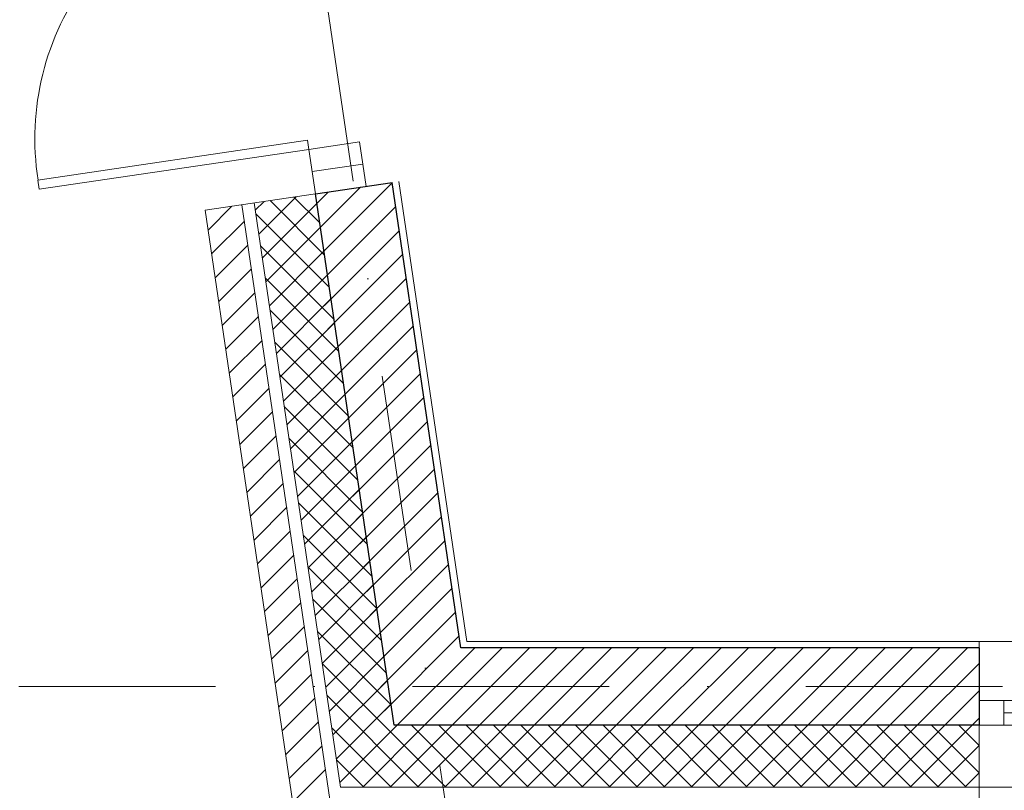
# Model space of a CAD drawing. Header units: metres. Extents: x 10441 to 19716, y -6570 to 1447.
# Tile 22 of 136: x 14563 to 14881, y -4274 to -4026. Entities that reach past the tile are written whole.
import ezdxf
from ezdxf.enums import TextEntityAlignment as Align

# ---------------------------------------------------------------- set-up
doc = ezdxf.new("R2010")
doc.units = ezdxf.units.M
doc.header["$MEASUREMENT"] = 0
doc.linetypes.add('DASHDOT', pattern=[25.4, 12.7, -6.35, 0, -6.35])
for name, color, linetype, lineweight in [('#elektryczne', 8, 'Continuous', 20), ('A_DRZWI', 8, 'Continuous', 5), ('A_HACZE', 8, 'Continuous', 5), ('A_OSIE', 8, 'Continuous', 13), ('A_OZACZENIE DRZWI', 8, 'Continuous', 13), ('A_OZNACZENIA OKIEN', 8, 'Continuous', 13), ('A_PROJEKTOWANE ŚCIANY MUROWANE NOŚNE', 8, 'Continuous', 30), ('A_STOLARKA', 8, 'Continuous', 5), ('A_TYNK', 8, 'Continuous', 5)]:
    doc.layers.add(name, color=color, linetype=linetype, lineweight=lineweight)
doc.styles.add('m1_romans', font='romans.shx', dxfattribs={"width": 0.8})

# ---------------------------------------------------------------- blocks, each defined once
blk = doc.blocks.new('podkład')
at = {"layer": 'A_DRZWI', "color": 8, "ltscale": 2}
blk.add_line((10475.22, -1829.94), (10491.54, -1827.52), dxfattribs=at)
for points in [[(10387.11, -1835.63), (10386.67, -1832.66), (10473.72, -1819.77), (10474.16, -1822.74)], [(10490.48, -1820.33), (10492.61, -1834.72), (10476.29, -1837.14), (10474.16, -1822.74)]]:
    blk.add_lwpolyline(points, close=True, dxfattribs=at)
blk.add_arc((10471.98, -1819.32), 86.32, 97.3207, 188.8834, dxfattribs=at)
at = {"layer": 'A_HACZE', "color": 8, "linetype": 'Continuous'}
for p, q in [((10501.02, -1833.6), (10476.91, -1857.71)), ((10480.42, -1836.52), (10474.63, -1842.31)), ((10490.79, -1834.99), (10475.77, -1850.01)), ((10459.67, -1839.59), (10456.84, -1842.43)), ((10470.04, -1838.06), (10457.98, -1850.13)), ((10476.73, -1840.21), (10459.12, -1857.83)), ((10479.2, -1856.89), (10461.62, -1839.31)), ((10477.66, -1846.51), (10469.32, -1838.17)), ((10449.3, -1841.13), (10441.62, -1848.8)), ((10480.73, -1867.26), (10457, -1843.53)), ((10502.16, -1841.3), (10478.05, -1865.41)), ((10453.33, -1845.94), (10442.76, -1856.5)), ((10477.87, -1847.91), (10460.26, -1865.53)), ((10503.3, -1849), (10479.19, -1873.11)), ((10454.47, -1853.64), (10443.9, -1864.2)), ((10482.27, -1877.63), (10458.54, -1853.9)), ((10479.01, -1855.61), (10461.4, -1873.22)), ((10504.44, -1856.7), (10480.33, -1880.81)), ((10455.61, -1861.34), (10445.04, -1871.9)), ((10483.8, -1888.01), (10460.07, -1864.28)), ((10480.15, -1863.31), (10462.54, -1880.92)), ((10505.58, -1864.4), (10481.47, -1888.51)), ((10456.75, -1869.03), (10446.18, -1879.6)), ((10481.29, -1871.01), (10463.68, -1888.62)), ((10506.72, -1872.1), (10482.61, -1896.21)), ((10485.34, -1898.38), (10461.61, -1874.65)), ((10457.89, -1876.73), (10447.32, -1887.3)), ((10482.43, -1878.71), (10464.82, -1896.32)), ((10507.86, -1879.79), (10483.75, -1903.91)), ((10459.03, -1884.43), (10448.46, -1895)), ((10486.87, -1908.76), (10463.14, -1885.03)), ((10483.57, -1886.41), (10465.95, -1904.02)), ((10509, -1887.49), (10484.89, -1911.61)), ((10460.17, -1892.13), (10449.6, -1902.7)), ((10484.71, -1894.11), (10467.09, -1911.72)), ((10488.41, -1919.13), (10464.68, -1895.4)), ((10510.14, -1895.19), (10486.03, -1919.31)), ((10461.31, -1899.83), (10450.74, -1910.4)), ((10485.85, -1901.81), (10468.23, -1919.42)), ((10511.28, -1902.89), (10487.17, -1927.01)), ((10462.45, -1907.53), (10451.88, -1918.1)), ((10489.94, -1929.51), (10466.21, -1905.78)), ((10486.98, -1909.51), (10469.37, -1927.12)), ((10512.42, -1910.59), (10488.3, -1934.7)), ((10463.58, -1915.23), (10453.02, -1925.8)), ((10491.48, -1939.88), (10467.75, -1916.15)), ((10488.12, -1917.21), (10470.51, -1934.82)), ((10513.56, -1918.29), (10489.44, -1942.4)), ((10464.72, -1922.93), (10454.16, -1933.5)), ((10493.02, -1950.26), (10469.29, -1926.52)), ((10489.26, -1924.91), (10471.65, -1942.52)), ((10514.7, -1925.99), (10490.58, -1950.1)), ((10465.86, -1930.63), (10455.3, -1941.2)), ((10490.4, -1932.61), (10472.79, -1950.22)), ((10515.84, -1933.69), (10491.72, -1957.8)), ((10467, -1938.33), (10456.44, -1948.89)), ((10494.55, -1960.63), (10470.82, -1936.9)), ((10491.54, -1940.3), (10473.93, -1957.92)), ((10516.98, -1941.39), (10492.86, -1965.5)), ((10468.14, -1946.03), (10457.58, -1956.59)), ((10496.09, -1971), (10472.36, -1947.27)), ((10492.68, -1948), (10475.07, -1965.62)), ((10518.12, -1949.09), (10494, -1973.2)), ((10469.28, -1953.73), (10458.72, -1964.29)), ((10497.62, -1981.38), (10473.89, -1957.65)), ((10493.82, -1955.7), (10476.21, -1973.31)), ((10519.26, -1956.79), (10495.14, -1980.9)), ((10470.42, -1961.43), (10459.86, -1971.99)), ((10494.96, -1963.4), (10477.35, -1981.01)), ((10520.39, -1964.49), (10496.28, -1988.6)), ((10499.16, -1991.75), (10475.43, -1968.02)), ((10471.56, -1969.12), (10461, -1979.69)), ((10496.1, -1971.1), (10478.49, -1988.71)), ((10521.53, -1972.19), (10497.42, -1996.3)), ((10472.7, -1976.82), (10462.14, -1987.39)), ((10500.69, -2002.13), (10476.96, -1978.4)), ((10497.24, -1978.8), (10479.63, -1996.41)), ((10522.67, -1979.88), (10498.56, -2004)), ((10527.7, -1983.7), (10502.7, -2008.7)), ((10536.54, -1983.7), (10511.54, -2008.7)), ((10545.38, -1983.7), (10520.38, -2008.7)), ((10554.21, -1983.7), (10529.21, -2008.7)), ((10563.05, -1983.7), (10538.05, -2008.7)), ((10571.89, -1983.7), (10546.89, -2008.7)), ((10580.73, -1983.7), (10555.73, -2008.7)), ((10589.57, -1983.7), (10564.57, -2008.7)), ((10598.41, -1983.7), (10573.41, -2008.7)), ((10607.25, -1983.7), (10582.25, -2008.7)), ((10616.09, -1983.7), (10591.09, -2008.7)), ((10624.93, -1983.7), (10599.93, -2008.7)), ((10633.76, -1983.7), (10608.76, -2008.7)), ((10642.6, -1983.7), (10617.6, -2008.7)), ((10651.44, -1983.7), (10626.44, -2008.7)), ((10660.28, -1983.7), (10635.28, -2008.7)), ((10669.12, -1983.7), (10644.12, -2008.7)), ((10677.96, -1983.7), (10652.96, -2008.7)), ((10686.8, -1983.7), (10661.8, -2008.7)), ((10473.84, -1984.52), (10463.27, -1995.09)), ((10498.38, -1986.5), (10480.77, -2004.11)), ((10518.43, -2028.7), (10478.5, -1988.77)), ((10690.6, -1988.73), (10670.64, -2008.7)), ((10474.98, -1992.22), (10464.41, -2002.79)), ((10499.52, -1994.2), (10481.91, -2011.81)), ((10476.12, -1999.92), (10465.55, -2010.49)), ((10509.59, -2028.7), (10480.03, -1999.15)), ((10690.6, -1997.57), (10679.48, -2008.7)), ((10500.66, -2001.9), (10483.05, -2019.51)), ((10477.26, -2007.62), (10466.69, -2018.19)), ((10502.7, -2008.7), (10484.19, -2027.21)), ((10511.54, -2008.7), (10491.54, -2028.7)), ((10520.38, -2008.7), (10500.38, -2028.7)), ((10527.27, -2028.7), (10507.27, -2008.7)), ((10529.22, -2008.7), (10509.22, -2028.7)), ((10536.1, -2028.7), (10516.1, -2008.7)), ((10538.05, -2008.7), (10518.05, -2028.7)), ((10544.94, -2028.7), (10524.94, -2008.7)), ((10546.89, -2008.7), (10526.89, -2028.7)), ((10553.78, -2028.7), (10533.78, -2008.7)), ((10555.73, -2008.7), (10535.73, -2028.7)), ((10562.62, -2028.7), (10542.62, -2008.7)), ((10564.57, -2008.7), (10544.57, -2028.7)), ((10571.46, -2028.7), (10551.46, -2008.7)), ((10573.41, -2008.7), (10553.41, -2028.7)), ((10580.3, -2028.7), (10560.3, -2008.7)), ((10582.25, -2008.7), (10562.25, -2028.7)), ((10589.14, -2028.7), (10569.14, -2008.7)), ((10591.09, -2008.7), (10571.09, -2028.7)), ((10597.98, -2028.7), (10577.98, -2008.7)), ((10599.93, -2008.7), (10579.93, -2028.7)), ((10606.81, -2028.7), (10586.81, -2008.7)), ((10608.77, -2008.7), (10588.77, -2028.7)), ((10615.65, -2028.7), (10595.65, -2008.7)), ((10617.6, -2008.7), (10597.6, -2028.7)), ((10624.49, -2028.7), (10604.49, -2008.7)), ((10626.44, -2008.7), (10606.44, -2028.7)), ((10633.33, -2028.7), (10613.33, -2008.7)), ((10635.28, -2008.7), (10615.28, -2028.7)), ((10642.17, -2028.7), (10622.17, -2008.7)), ((10644.12, -2008.7), (10624.12, -2028.7)), ((10651.01, -2028.7), (10631.01, -2008.7)), ((10652.96, -2008.7), (10632.96, -2028.7)), ((10659.85, -2028.7), (10639.85, -2008.7)), ((10661.8, -2008.7), (10641.8, -2028.7)), ((10668.69, -2028.7), (10648.69, -2008.7)), ((10670.64, -2008.7), (10650.64, -2028.7)), ((10677.52, -2028.7), (10657.52, -2008.7)), ((10679.48, -2008.7), (10659.48, -2028.7)), ((10686.36, -2028.7), (10666.36, -2008.7)), ((10688.32, -2008.7), (10668.32, -2028.7)), ((10690.6, -2024.1), (10675.2, -2008.7)), ((10690.6, -2015.26), (10684.04, -2008.7)), ((10690.6, -2006.41), (10688.31, -2008.7)), ((10500.75, -2028.7), (10481.57, -2009.52)), ((10478.4, -2015.32), (10467.83, -2025.89)), ((10690.6, -2015.25), (10677.15, -2028.7)), ((10491.91, -2028.7), (10483.11, -2019.89)), ((10479.54, -2023.02), (10468.97, -2033.59)), ((10690.6, -2024.09), (10685.99, -2028.7))]:
    blk.add_line(p, q, dxfattribs=at)
at = {"layer": 'A_OSIE', "color": 8, "linetype": 'DASHDOT', "ltscale": 5}
for p, q in [((10563.06, -2335.96), (10339.57, -828.6)), ((14256.99, -1996.2), (10108.73, -1996.2))]:
    blk.add_line(p, q, dxfattribs=at)
at = {"layer": 'A_PROJEKTOWANE ŚCIANY MUROWANE NOŚNE', "color": 8}
for p, q in [((10476.29, -1837.14), (10501.02, -1833.48)), ((10523.25, -1983.7), (10501.02, -1833.47)), ((10501.68, -2008.7), (10476.29, -1837.14)), ((10690.6, -1983.7), (10523.25, -1983.7)), ((10690.6, -1983.7), (10690.6, -2008.7)), ((10690.6, -2008.7), (10501.68, -2008.7))]:
    blk.add_line(p, q, dxfattribs=at)
at = {"layer": 'A_STOLARKA', "color": 8}
for p, q in [((10690.6, -2028.7), (10690.6, -1981.7)), ((10690.6, -1981.7), (10948.6, -1981.7)), ((10948.6, -2000.7), (10690.6, -2000.7)), ((10690.6, -2008.7), (10690.6, -2000.7)), ((10690.6, -2000.7), (10698.6, -2000.7)), ((10698.6, -2000.7), (10698.6, -2008.7)), ((10940.6, -2004.7), (10698.6, -2004.7)), ((10940.6, -2008.7), (10690.6, -2008.7)), ((10698.6, -2008.7), (10690.6, -2008.7)), ((10948.6, -2028.7), (10690.6, -2028.7))]:
    blk.add_line(p, q, dxfattribs=at)
at = {"layer": 'A_TYNK', "color": 8, "linetype": 'Continuous'}
for p, q in [((10525.17, -1981.7), (10503.18, -1833.15)), ((10476.29, -1837.14), (10440.67, -1842.41)), ((10480.97, -2032.7), (10452.55, -1840.65)), ((10484.42, -2028.7), (10456.5, -1840.06)), ((10484.42, -2028.7), (10456.5, -1840.06)), ((10470.62, -2044.7), (10440.67, -1842.41)), ((10690.6, -1981.7), (10525.17, -1981.7)), ((10690.6, -2028.7), (10484.42, -2028.7)), ((10690.6, -2028.7), (10484.42, -2028.7)), ((10690.6, -2044.7), (10690.6, -2028.7))]:
    blk.add_line(p, q, dxfattribs=at)
at = {"layer": 'A_OZACZENIE DRZWI', "color": 8, "ltscale": 0.1, "style": 'm1_romans', "width": 0.8}
for rotation, p in [(98.4861, (12735.07, -773.13)), (360, (12573.8, -1012.7)), (90, (11565.29, -1150.14)), (90, (11872.29, -1150.14)), (90, (12230.03, -1245.64)), (90, (12385.87, -1249.44)), (90, (11565.29, -1370.89)), (90, (11872.29, -1370.89)), (90, (12230.03, -1370.89)), (90, (12389.3, -1370.89)), (90, (11748.79, -1556.15)), (90, (11986.6, -1556.15)), (90, (12389.3, -1556.15)), (360, (12235.05, -1664.2)), (360, (12235.05, -1880.2)), (90, (11745.78, -2001.94))]:
    blk.add_attdef('SZEROKOSC', text='', height=10, rotation=rotation, dxfattribs=at).set_placement(p, align=Align.BOTTOM_CENTER)
for rotation, p in [(98.4861, (12738.56, -773.47)), (360, (12572.95, -1016.09)), (90, (11568.68, -1150.99)), (90, (11875.68, -1150.99)), (90, (12233.42, -1246.49)), (90, (12389.27, -1250.29)), (90, (11568.68, -1371.74)), (90, (11875.68, -1371.74)), (90, (12233.42, -1371.74)), (90, (12392.69, -1371.74)), (90, (11752.19, -1557)), (90, (11990, -1557)), (90, (12392.69, -1557)), (360, (12234.2, -1667.59)), (360, (12234.2, -1883.59)), (90, (11749.18, -2002.79))]:
    blk.add_attdef('WYSOKOSC', text='', height=10, rotation=rotation, dxfattribs=at).set_placement(p, align=Align.TOP_CENTER)
at = {"layer": 'A_OZNACZENIA OKIEN', "color": 8, "ltscale": 0.1, "style": 'm1_romans', "width": 0.8}
for rotation, p in [(278.8676, (13403.28, -587.56)), (278.8676, (13013.44, -645.27)), (278.8676, (12475.3, -724.92)), (278.8676, (12253.72, -757.72)), (0, (14011.09, -903.42)), (278.8676, (11051.11, -935.72)), (278.8676, (10670.26, -992.09)), (0, (14011.09, -1578.09)), (90, (10823, -2081.55)), (90, (11208, -2081.55)), (90, (11974, -2081.55)), (90, (13179.19, -2081.55)), (90, (13543.19, -2081.55))]:
    blk.add_attdef('WYSOKOSC', text='', height=10, rotation=rotation, dxfattribs=at).set_placement(p, align=Align.TOP_CENTER)
for rotation, p in [(278.8676, (13373.71, -593.04)), (278.8676, (12983.87, -650.74)), (278.8676, (12445.73, -730.4)), (278.8676, (12224.15, -763.19)), (0, (14017.48, -900.03)), (278.8676, (11021.54, -941.2)), (278.8676, (10640.69, -997.57)), (0, (14017.48, -1574.7)), (90, (10819.6, -2080.7)), (90, (11204.6, -2080.7)), (90, (11970.6, -2080.7)), (90, (13175.8, -2080.7)), (90, (13539.8, -2080.7))]:
    blk.add_attdef('SZEROKOSC', text='', height=10, rotation=rotation, dxfattribs=at).set_placement(p, align=Align.BOTTOM_CENTER)

msp = doc.modelspace()

# ---------------------------------------------------------------- block references
at = {"layer": '#elektryczne', "color": 8, "linetype": 'Continuous', "lineweight": 18}
msp.add_blockref('podkład', (4182.37, -2244.78), dxfattribs=at)

doc.saveas('drawing.dxf')
